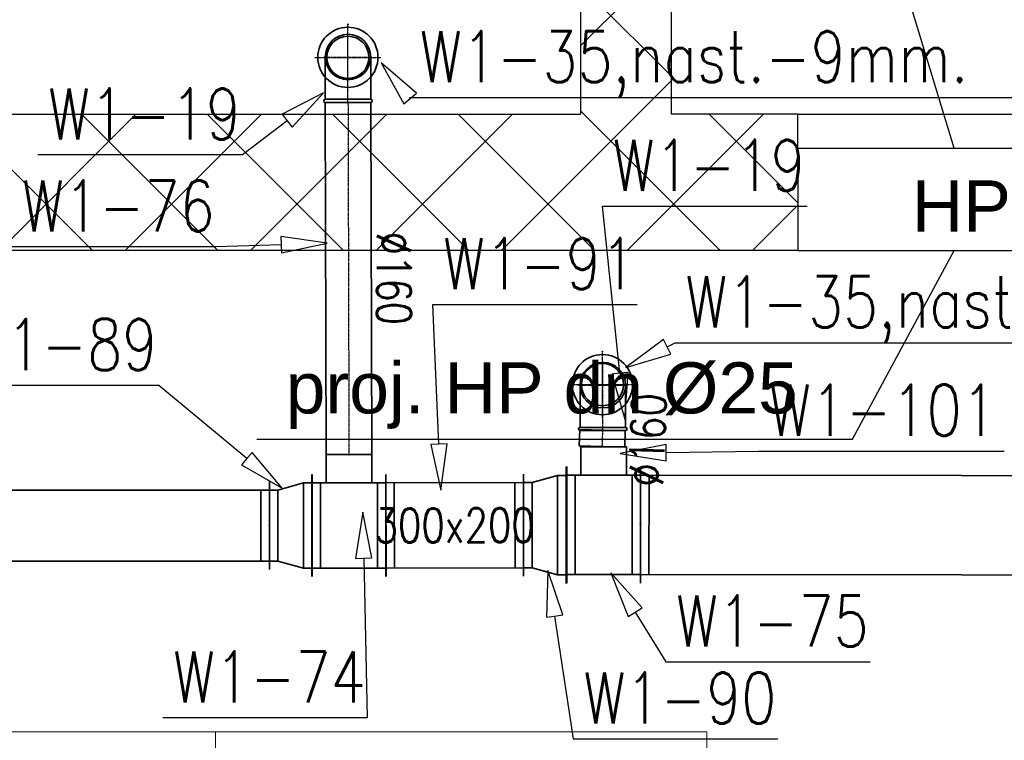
# Model space of a CAD drawing. Header units: millimetres. Extents: x 2263 to 12009, y 1338 to 5538.
# Tile 27 of 78: x 5465 to 5812, y 2359 to 2613. Entities that reach past the tile are written whole.
import ezdxf
from ezdxf.enums import TextEntityAlignment as Align

# ---------------------------------------------------------------- set-up
doc = ezdxf.new("R2010")
doc.units = ezdxf.units.MM
doc.linetypes.add('CENTER', pattern=[0.55, 0.37, -0.06, 0.06, -0.06])
for name, color, linetype, lineweight in [('A_opisy', 81, 'Continuous', 13), ('A_przekrojowe główne', 50, 'Continuous', 50), ('A_ściany istniejące', 82, 'Continuous', 50), ('A_ściany istniejące hatch', 82, 'Continuous', 9), ('Instalacja hydrantowa', 4, 'Continuous', 40), ('WEN_N1-_ATRYBUT', 6, 'Continuous', 25), ('WEN_W1-_ZLICZAC', 140, 'Continuous', 35)]:
    doc.layers.add(name, color=color, linetype=linetype, lineweight=lineweight)
for name, color, linetype in [('Konstrukcja - Ściany zew', 7, 'Continuous'), ('WEN_N1-_OSIE', 2, 'CENTER'), ('WEN_W1-_ATRYBUT', 6, 'Continuous'), ('WEN_W1-_OSIE', 2, 'CENTER')]:
    doc.layers.add(name, color=color, linetype=linetype)
doc.styles.get("Standard").update_dxf_attribs({"font": 'arial.ttf'})
doc.styles.add('STYL_WENTYLE', font='romans.shx', dxfattribs={"width": 0.8})

# ---------------------------------------------------------------- blocks, each defined once
blk = doc.blocks.new('*U114')
blk.add_line((63.81, 50), (63.81, 0))
for points in [[(178.24, 25), (-1.61, 25), (-1.61, 50), (178.24, 50)], [(63.81, 0), (-1.61, 0), (-1.61, 50), (63.81, 50)], [(-1.61, 0), (178.24, 0), (178.24, 25), (-1.61, 25)]]:
    blk.add_lwpolyline(points, close=True)
at = {"insert": (47.18, 14.33), "char_height": 10, "attachment_point": 1}
blk.add_mtext_dynamic_manual_height_columns('m²', width=64.8418, gutter_width=75, heights=[0], dxfattribs=at)
blk.add_attdef('NR', text='', height=14).set_placement((31.28, 36.87), align=Align.MIDDLE_CENTER)
for tag, p in [('NAZWA_POM.', (67.28, 36.87)), ('WYKOŃCZENIE', (68.18, 11.5))]:
    blk.add_attdef(tag, text='', height=14).set_placement(p, align=Align.MIDDLE_LEFT)
blk.add_attdef('POW', text='', height=14).set_placement((41.48, 11.5), align=Align.MIDDLE_RIGHT)
blk = doc.blocks.new('BPL-SI16090_13')
for p, q in [((-80, 11.2), (-80, 160)), ((80, 11.2), (80, 160))]:
    blk.add_line(p, q)
blk.add_lwpolyline([(80, 0), (-80, 0, -1), (-80, 11.2), (80, 11.2, -1)], format="xyb", close=True)
blk.add_circle((0, 160), 80)
blk.add_point((0, 0))
at = {"layer": 'WEN_N1-_OSIE'}
for p, q in [((0, 0), (0, 245)), ((-85, 160), (85, 160))]:
    blk.add_line(p, q, dxfattribs=at)
at = {"layer": 'WEN_N1-_ATRYBUT', "style": 'STYL_WENTYLE', "width": 0.8, "flags": 8}
blk.add_attdef('WENTYLE', text='', height=180, dxfattribs=at).set_placement((80, 0), align=Align.BOTTOM_LEFT)
blk = doc.blocks.new('QPR6V3225153315CNW1-_21')
for p, q in [((0, 150), (0, 180)), ((30, 150), (30, -150)), ((150, 125), (150, 155)), ((120, 125), (120, -125)), ((150, -125), (150, -155)), ((0, -150), (0, -180))]:
    blk.add_line(p, q)
blk.add_lwpolyline([(0, -150), (30, -150), (120, -125), (150, -125), (150, 125), (120, 125), (30, 150), (0, 150)], close=True)
for p in [(0, 0), (150, 0)]:
    blk.add_point(p)
at = {"layer": 'WEN_W1-_ATRYBUT', "style": 'STYL_WENTYLE', "width": 0.8, "flags": 8}
blk.add_attdef('WENTYLE', text='', height=180, dxfattribs=at).set_placement((75, 150), align=Align.BOTTOM_LEFT)
blk = doc.blocks.new('TR2V3226161311CNW1-_13')
for p, q in [((-260, 150), (-260, 180)), ((0, 150), (0, 180)), ((-230, 150), (-230, -150)), ((-30, 150), (-30, -150)), ((-260, -150), (-260, -180)), ((0, -150), (0, -180))]:
    blk.add_line(p, q)
for points in [[(0, -150), (0, 150), (-260, 150), (-260, -150)], [(-50, -250), (-50, -150), (-210, -150), (-210, -250)]]:
    blk.add_lwpolyline(points, close=True)
for p in [(-260, 0), (0, 0), (-130, -250)]:
    blk.add_point(p)
at = {"layer": 'WEN_W1-_ATRYBUT', "style": 'STYL_WENTYLE', "width": 0.8, "flags": 8}
blk.add_attdef('WENTYLE', text='', height=180, dxfattribs=at).set_placement((-130, 10), align=Align.BOTTOM_LEFT)
blk = doc.blocks.new('QD-250X150CNW1-_3239-9801388_24')
for p, q in [((0, -155), (0, 155)), ((3240, -155), (3240, 155)), ((30, -125), (30, 125)), ((3210, -125), (3210, 125))]:
    blk.add_line(p, q)
blk.add_lwpolyline([(0, 125), (3240, 125), (3240, -125), (0, -125)], close=True)
for p in [(0, 0), (3240, 0)]:
    blk.add_point(p)
at = {"layer": 'WEN_W1-_ATRYBUT', "style": 'STYL_WENTYLE', "width": 0.8, "flags": 8}
blk.add_attdef('WENTYLE', text='', height=180, dxfattribs=at).set_placement((1620, 0), align=Align.BOTTOM_LEFT)
at = {"layer": 'WEN_W1-_OSIE', "color": 3, "style": 'STYL_WENTYLE', "width": 0.8, "flags": 8}
blk.add_attdef('FI_KANALU', text='', height=120, dxfattribs=at).set_placement((1620, 0), align=Align.MIDDLE_CENTER)
blk = doc.blocks.new('TR2V35226161311CNW1-_13')
for p, q in [((-260, 175), (-260, 205)), ((-230, 175), (-230, -175)), ((-30, 175), (-30, -175)), ((0, 175), (0, 205)), ((-260, -175), (-260, -205)), ((0, -175), (0, -205))]:
    blk.add_line(p, q)
for points in [[(0, -175), (0, 175), (-260, 175), (-260, -175)], [(-50, -275), (-50, -175), (-210, -175), (-210, -275)]]:
    blk.add_lwpolyline(points, close=True)
for p in [(-260, 0), (0, 0), (-130, -275)]:
    blk.add_point(p)
at = {"layer": 'WEN_W1-_ATRYBUT', "style": 'STYL_WENTYLE', "width": 0.8, "flags": 8}
blk.add_attdef('WENTYLE', text='', height=180, dxfattribs=at).set_placement((-130, -15), align=Align.BOTTOM_LEFT)
blk = doc.blocks.new('QPR6V323523315CNW1-_21')
for p, q in [((0, 150), (0, 180)), ((120, 175), (120, -175)), ((150, 175), (150, 205)), ((30, 150), (30, -150)), ((0, -150), (0, -180)), ((150, -175), (150, -205))]:
    blk.add_line(p, q)
blk.add_lwpolyline([(0, -150), (30, -150), (120, -175), (150, -175), (150, 175), (120, 175), (30, 150), (0, 150)], close=True)
for p in [(0, 0), (150, 0)]:
    blk.add_point(p)
at = {"layer": 'WEN_W1-_ATRYBUT', "style": 'STYL_WENTYLE', "width": 0.8, "flags": 8}
blk.add_attdef('WENTYLE', text='', height=180, dxfattribs=at).set_placement((75, 150), align=Align.BOTTOM_LEFT)
blk = doc.blocks.new('QD-300X200CNW1-_484-46882334_24')
for p, q in [((0, -180), (0, 180)), ((484.5, -180), (484.5, 180)), ((30, -150), (30, 150)), ((454.5, -150), (454.5, 150))]:
    blk.add_line(p, q)
blk.add_lwpolyline([(0, 150), (484.5, 150), (484.5, -150), (0, -150)], close=True)
for p in [(0, 0), (484.5, 0)]:
    blk.add_point(p)
at = {"layer": 'WEN_W1-_ATRYBUT', "style": 'STYL_WENTYLE', "width": 0.8, "flags": 8}
blk.add_attdef('WENTYLE', text='', height=180, dxfattribs=at).set_placement((242.2, 0), align=Align.BOTTOM_LEFT)
at = {"layer": 'WEN_W1-_OSIE', "color": 3, "style": 'STYL_WENTYLE', "width": 0.8, "flags": 8}
blk.add_attdef('FI_KANALU', text='', height=120, dxfattribs=at).set_placement((242.2, 0), align=Align.MIDDLE_CENTER)
blk = doc.blocks.new('QD-200X350CNW1-_3389-6415985_14')
for p, q in [((0, -205), (0, 205)), ((30, -175), (30, 175)), ((3359.6, -175), (3359.6, 175)), ((3389.6, -205), (3389.6, 205))]:
    blk.add_line(p, q)
blk.add_lwpolyline([(0, 175), (3389.6, 175), (3389.6, -175), (0, -175)], close=True)
for p in [(0, 0), (3389.6, 0)]:
    blk.add_point(p)
at = {"layer": 'WEN_W1-_ATRYBUT', "style": 'STYL_WENTYLE', "width": 0.8, "flags": 8}
blk.add_attdef('WENTYLE', text='', height=180, dxfattribs=at).set_placement((1694.8, 0), align=Align.BOTTOM_LEFT)
at = {"layer": 'WEN_W1-_OSIE', "color": 3, "style": 'STYL_WENTYLE', "width": 0.8, "flags": 8}
blk.add_attdef('FI_KANALU', text='', height=120, dxfattribs=at).set_placement((1694.8, 0), align=Align.MIDDLE_CENTER)
blk = doc.blocks.new('KURM-160_12')
for radius in [106, 74.2]:
    blk.add_circle((0, 0), radius)
for p in [(0, 116.6), (0, 0)]:
    blk.add_point(p)
at = {"layer": 'WEN_W1-_OSIE'}
for p, q in [((0, -116.6), (0, 116.6)), ((-116.6, 0), (116.6, 0))]:
    blk.add_line(p, q, dxfattribs=at)
at = {"layer": 'WEN_W1-_ATRYBUT', "style": 'STYL_WENTYLE', "width": 0.8, "flags": 8}
blk.add_attdef('WENTYLE', text='', height=180, dxfattribs=at).set_placement((0, 0), align=Align.BOTTOM_LEFT)
blk = doc.blocks.new('SR-C160_57-4961274168_14')
blk.add_lwpolyline([(0, -80), (0, 80), (57.5, 80), (57.5, -80)], close=True)
for p in [(0, 0), (57.5, 0)]:
    blk.add_point(p)
at = {"layer": 'WEN_W1-_OSIE'}
blk.add_line((0, 0), (57.5, 0), dxfattribs=at)
at = {"layer": 'WEN_W1-_ATRYBUT', "style": 'STYL_WENTYLE', "width": 0.8, "flags": 8}
blk.add_attdef('WENTYLE', text='', height=180, dxfattribs=at).set_placement((28.7, 0), align=Align.BOTTOM_LEFT)
at = {"layer": 'WEN_W1-_OSIE', "color": 3, "style": 'STYL_WENTYLE', "width": 0.8, "flags": 8}
blk.add_attdef('FI_KANALU', text='', height=120, dxfattribs=at).set_placement((28.7, 160), align=Align.MIDDLE_CENTER)
blk = doc.blocks.new('SR-C160_1239-1944846902_14')
blk.add_lwpolyline([(0, -80), (0, 80), (1239.2, 80), (1239.2, -80)], close=True)
for p in [(0, 0), (1239.2, 0)]:
    blk.add_point(p)
at = {"layer": 'WEN_W1-_OSIE'}
blk.add_line((0, 0), (1239.2, 0), dxfattribs=at)
at = {"layer": 'WEN_W1-_ATRYBUT', "style": 'STYL_WENTYLE', "width": 0.8, "flags": 8}
blk.add_attdef('WENTYLE', text='', height=180, dxfattribs=at).set_placement((619.6, 0), align=Align.BOTTOM_LEFT)
at = {"layer": 'WEN_W1-_OSIE', "color": 3, "style": 'STYL_WENTYLE', "width": 0.8, "flags": 8}
blk.add_attdef('FI_KANALU', text='', height=120, dxfattribs=at).set_placement((619.6, 160), align=Align.MIDDLE_CENTER)

msp = doc.modelspace()

# ---------------------------------------------------------------- hatches: boundary and pattern name
at = {"layer": 'A_ściany istniejące hatch', "linetype": 'ByBlock', "lineweight": 25}
h = msp.add_hatch(dxfattribs=at)
h.set_pattern_fill('NET', color=0, scale=250, angle=45)
h.set_pattern_definition([(45, (37537.47, -788.94), (-22.097087, 22.097087), []), (135, (37537.47, -788.94), (-22.097087, -22.097087), [])])
h.paths.add_polyline_path([(5550.83871, 4367.38309), (5592.83871, 4367.38308), (5592.83871, 4105.38308), (5802.83871, 4105.38308), (5802.83871, 4063.38308), (5550.83871, 4063.38308)], flags=16)
h.paths.add_polyline_path([(6144.84036, 4091.38308), (6144.84036, 4031.38308), (6024.83871, 4031.38308), (6024.83871, 3871.38308), (5964.83871, 3871.38308), (5964.83871, 4063.38308), (5922.83871, 4063.38308), (5922.83871, 4105.38308), (5926.83871, 4105.38308), (5926.83871, 4764.38308), (5592.83871, 4764.38308), (5592.83871, 4718.38308), (5550.83871, 4718.38308), (5550.83871, 4808.38308), (6008.83871, 4808.38308), (6008.8387, 4764.38308), (5970.83871, 4764.38308), (5970.83871, 4091.38308)], flags=17)
h.paths.add_polyline_path([(6748.83871, 4091.38308), (6890.83871, 4091.38308), (6890.83871, 4153.38308), (6934.83871, 4153.38308), (6934.83871, 3868.38309), (6874.83871, 3868.38309), (6874.83871, 4031.38308), (6748.83871, 4031.38308)], flags=17)
h.paths.add_polyline_path([(6791.83871, 3211.38308), (6874.83871, 3211.38308), (6874.83871, 3326.38309), (6934.83871, 3326.38309), (6934.83871, 3153.38308), (6874.83871, 3153.38308), (6874.83871, 3186.38308), (6791.83871, 3186.38308)], flags=17)
h.paths.add_polyline_path([(6434.83871, 3781.38308), (6464.83871, 3781.38308), (6464.83871, 3751.38308), (6434.83871, 3751.38308)], flags=17)
h.paths.add_polyline_path([(6434.83871, 3487.38308), (6464.83871, 3487.38308), (6464.83871, 3517.38308), (6434.83871, 3517.38308)], flags=17)
h.paths.add_polyline_path([(5946.83871, 1941.38308), (6006.83871, 1941.38308), (6006.83871, 1781.38308), (6244.83871, 1781.38308), (6244.83871, 1961.38308), (6304.83871, 1961.38308), (6304.83871, 1781.38308), (6874.83871, 1781.38308), (6874.83871, 1931.38308), (6934.83871, 1931.38308), (6934.83871, 1721.38308), (5946.83871, 1721.38308)])
h.paths.add_polyline_path([(3464.83871, 5091.38308), (3677.83871, 5091.38309), (3677.8387, 5185.4173), (3702.8387, 5185.4173), (3702.8387, 5066.38308), (3464.83871, 5066.38308)], flags=17)
h.paths.add_polyline_path([(4097.83871, 5065.72859), (4132.83871, 5065.72859), (4132.83871, 5185.4173), (4097.83871, 5185.4173)], flags=17)
h.paths.add_polyline_path([(4387.83871, 3241.38308), (4457.83869, 3241.38308), (4457.83869, 3181.38308), (4387.83871, 3181.38308)], flags=17)
h.paths.add_polyline_path([(4797.83871, 3241.38308), (4867.83871, 3241.38308), (4867.83871, 3181.38308), (4797.83871, 3181.38308)], flags=17)
h.paths.add_polyline_path([(5238.83871, 3241.38308), (5306.83869, 3241.38308), (5306.83869, 3181.38308), (5238.83871, 3181.38308)], flags=17)
h.paths.add_polyline_path([(5441.83871, 3241.38308), (5522.83869, 3241.38308), (5522.83869, 3181.38308), (5441.83871, 3181.38308)], flags=17)
h.paths.add_polyline_path([(6024.83871, 3741.38308), (5964.83871, 3741.38308), (5964.83871, 3665.38308), (6024.83871, 3665.38308)], flags=17)
h.paths.add_polyline_path([(5592.83871, 4588.38308), (5550.83871, 4588.38308), (5550.83871, 4497.38309), (5592.83871, 4497.38309)], flags=16)
h.paths.add_polyline_path([(6138.83871, 4808.38308), (6272.83871, 4808.38308), (6272.83871, 4764.38308), (6138.83871, 4764.38308)], flags=17)
h.paths.add_polyline_path([(6890.83871, 4488.38309), (6934.83871, 4488.38309), (6934.83871, 4563.38308), (6890.83871, 4563.38308)], flags=17)
h.paths.add_polyline_path([(6890.83871, 4283.38308), (6934.83871, 4283.38308), (6934.83871, 4358.38308), (6890.83871, 4358.38308)], flags=17)
h.paths.add_polyline_path([(6874.83871, 3662.38309), (6934.83871, 3662.38309), (6934.83871, 3738.38309), (6874.83871, 3738.38309)], flags=17)
h.paths.add_polyline_path([(6874.83871, 3456.38309), (6934.83871, 3456.38309), (6934.83871, 3532.38309), (6874.83871, 3532.38309)], flags=17)
h.paths.add_polyline_path([(6874.83871, 2948.38309), (6934.83871, 2948.38309), (6934.83871, 3023.38308), (6874.83871, 3023.38308)], flags=17)
h.paths.add_polyline_path([(6874.83871, 2743.38309), (6934.83871, 2743.38309), (6934.83871, 2818.38308), (6874.83871, 2818.38308)], flags=17)
h.paths.add_polyline_path([(6874.83871, 2271.38309), (6934.83871, 2271.38309), (6934.83871, 2341.38308), (6874.83871, 2341.38308)], flags=17)
h.paths.add_polyline_path([(6934.83871, 2066.38308), (6874.83871, 2066.38308), (6874.83871, 2136.38308), (6934.83871, 2136.38308)], flags=17)
h.paths.add_polyline_path([(5649.83871, 2181.38308), (5719.83871, 2181.38308), (5719.83871, 2121.38308), (5649.83871, 2121.38308)], flags=17)
h.paths.add_polyline_path([(5444.83871, 2121.38308), (5514.83871, 2121.38308), (5514.83871, 2181.38308), (5444.83871, 2181.38308)], flags=17)
h.paths.add_polyline_path([(5239.83871, 2181.38308), (5309.83871, 2181.38308), (5309.83871, 2121.38308), (5239.83871, 2121.38308)], flags=17)
h.paths.add_polyline_path([(4982.83871, 2121.38308), (5104.83869, 2121.38308), (5104.83869, 2181.38308), (4982.83871, 2181.38308)], flags=17)
h.paths.add_polyline_path([(4777.83871, 2181.38308), (4847.83871, 2181.38308), (4847.83871, 2121.38308), (4777.83871, 2121.38308)], flags=17)
h.paths.add_polyline_path([(4572.83871, 2121.38308), (4642.83871, 2121.38308), (4642.83871, 2181.38308), (4572.83871, 2181.38308)], flags=17)
h.paths.add_polyline_path([(4367.83871, 2181.38308), (4437.83871, 2181.38308), (4437.83871, 2121.38308), (4367.83871, 2121.38308)], flags=17)
h.paths.add_polyline_path([(6256.83871, 2181.38308), (6170.33871, 2181.38308), (6170.35412, 2121.38308), (6244.83871, 2121.38308), (6244.83871, 2071.38308), (6304.83871, 2071.38308), (6304.83871, 2314.88308), (6256.83871, 2314.88308)], flags=17)
h.paths.add_polyline_path([(6060.33871, 2181.38308), (6060.35412, 2121.38308), (6006.83871, 2121.38308), (6006.83871, 2081.38308), (5946.83871, 2081.38308), (5946.83871, 2121.38308), (5854.83871, 2121.38308), (5854.83871, 2181.38308)], flags=17)
h.paths.add_polyline_path([(4072.83871, 2075.38308), (4132.83871, 2075.38308), (4132.83871, 2121.38308), (4232.83871, 2121.38308), (4232.83869, 2181.38308), (4072.83871, 2181.38308)], flags=17)
h.paths.add_polyline_path([(5862.83871, 3241.38308), (5964.83871, 3241.38308), (5964.83871, 3535.38308), (6024.83871, 3535.38308), (6024.83871, 3211.38308), (6041.83871, 3211.38308), (6041.83871, 3186.38308), (6024.83871, 3186.38308), (6024.83871, 2831.38308), (6051.83871, 2831.38308), (6051.83871, 2751.38308), (6024.83871, 2751.38308), (6024.83871, 2531.38308), (5849.33871, 2531.38308), (5849.33871, 2579.38308), (5984.83871, 2579.38308), (5984.83871, 3181.38308), (5862.83871, 3181.38308)], flags=17)
h.paths.add_polyline_path([(5657.83871, 3241.38308), (5727.83871, 3241.38308), (5727.83871, 3181.38308), (5694.83871, 3181.38308), (5694.83871, 3015.38308), (5662.83871, 3015.38309), (5662.83871, 3181.38308), (5657.83871, 3181.38308)], flags=17)
h.paths.add_polyline_path([(5415.83871, 2579.38308), (5662.83871, 2579.38308), (5662.83871, 2729.38309), (5694.83871, 2729.38309), (5694.83871, 2579.38308), (5739.33871, 2579.38308), (5739.33871, 2531.38308), (5415.83871, 2531.38308)], flags=17)
h.paths.add_polyline_path([(4426.83871, 2579.38308), (4426.83871, 2531.38308), (4666.83871, 2531.38308), (4666.83871, 2579.38308), (4662.83871, 2579.38308), (4662.83871, 2671.38308), (4634.83871, 2671.38308), (4634.83871, 2579.38308)], flags=17)
h.paths.add_polyline_path([(4072.83871, 3272.38308), (4132.83871, 3272.38308), (4132.83871, 3241.38308), (4252.83871, 3241.38308), (4252.83869, 3181.38308), (4112.83871, 3181.38308), (4112.83871, 2579.38308), (4316.83871, 2579.38308), (4316.83871, 2531.38308), (4072.83871, 2531.38308)], flags=17)
h.paths.add_polyline_path([(4132.83871, 3568.79816), (4072.83871, 3568.79816), (4072.83871, 3412.3831), (4132.83871, 3412.3831)], flags=17)
h.paths.add_polyline_path([(4132.83871, 3783.35665), (4072.83871, 3783.35665), (4072.83871, 3703.79816), (4132.83871, 3703.79816)], flags=17)
h.paths.add_polyline_path([(4132.83871, 3998.38308), (4072.83871, 3998.38308), (4072.83871, 3918.35666), (4132.83871, 3918.35666)], flags=17)
h.paths.add_polyline_path([(4132.83871, 4318.38308), (4072.83871, 4318.38308), (4072.83871, 4133.38308), (4132.83871, 4133.38308)], flags=17)
h.paths.add_polyline_path([(4132.83871, 4523.38308), (4072.83871, 4523.38308), (4072.83871, 4453.3831), (4132.83871, 4453.3831)], flags=17)
h.paths.add_polyline_path([(4132.83871, 4738.38308), (4072.83871, 4738.38308), (4072.83871, 4658.38308), (4132.83871, 4658.38308)], flags=17)
h.paths.add_polyline_path([(3082.83871, 4463.49943), (3022.83871, 4463.49943), (3022.83871, 4533.47941), (3082.83871, 4533.47941), (3082.83871, 4535.38308), (3542.83871, 4535.38308), (3542.83871, 4525.38308), (3511.73871, 4525.38308), (3511.73871, 4449.38308), (3496.73871, 4449.38308), (3496.73871, 4525.38308), (3240.83871, 4525.38308), (3240.83871, 4510.37993), (3233.83871, 4510.37993), (3233.83871, 4525.38308), (3082.83871, 4525.38308)])
h.paths.add_polyline_path([(3082.83871, 4408.38308), (3082.83871, 4415.38308), (3233.83871, 4415.38308), (3233.83871, 4420.37993), (3240.83871, 4420.37993), (3240.83871, 4397.90202), (3233.83871, 4397.90202), (3233.83871, 4408.38308)], flags=17)
h.paths.add_polyline_path([(3022.83871, 4328.49943), (3082.83871, 4328.49943), (3082.83871, 4298.38308), (3233.83871, 4298.38308), (3233.83871, 4307.90202), (3240.83871, 4307.90202), (3240.83871, 4298.38308), (3496.73871, 4298.38308), (3496.73871, 4354.38308), (3511.73871, 4354.38308), (3511.73871, 4298.38308), (3539.83871, 4298.38308), (3539.83871, 4283.38308), (3082.83871, 4283.38308), (3082.83871, 4258.01945), (3022.83871, 4258.01945)])
h.paths.add_polyline_path([(3022.83871, 4128.01945), (3082.83871, 4128.01945), (3082.83871, 4083.38308), (3674.83871, 4083.38308), (3674.83871, 4100.64844), (3722.83871, 4100.64844), (3722.83871, 3771.38225), (3674.83871, 3771.38225), (3674.83871, 4043.38308), (3082.83871, 4043.38308), (3082.83871, 3965.51194), (3022.83871, 3965.51194)])
h.paths.add_polyline_path([(3022.83871, 3625.53195), (3082.83871, 3625.53195), (3082.83871, 3603.38308), (3674.83871, 3603.38308), (3674.83871, 3661.38225), (3722.83871, 3661.38225), (3722.83871, 3264.38225), (3674.83871, 3264.38225), (3674.83871, 3578.38308), (3082.83871, 3578.38308), (3082.83871, 3555.31567), (3022.83871, 3555.31567)])
h.paths.add_polyline_path([(3022.83871, 3211.185), (3082.83871, 3211.185), (3082.83871, 3141.38308), (3674.83871, 3141.38308), (3674.83871, 3154.38225), (3722.83871, 3154.38225), (3722.83871, 3095.74402), (3674.83871, 3095.74402), (3674.83871, 3098.38308), (3082.83871, 3098.38308), (3082.83871, 3046.185), (3022.83871, 3046.185)])
h.paths.add_polyline_path([(3022.83871, 2911.185), (3082.83871, 2911.185), (3082.83871, 2856.60282), (3141.83871, 2856.60282), (3141.83871, 2998.3005), (3151.20249, 2998.3005), (3151.20249, 2992.3005), (3147.83871, 2992.3005), (3147.83871, 2856.60282), (3244.83871, 2856.60282), (3244.83871, 2992.3005), (3240.20249, 2992.3005), (3240.20249, 2998.3005), (3255.38391, 2998.3005), (3255.38391, 2992.3005), (3250.83871, 2992.3005), (3250.83871, 2856.60282), (3347.83871, 2856.60282), (3347.83871, 2992.3005), (3344.38391, 2992.3005), (3344.38391, 2998.3005), (3353.83871, 2998.3005), (3353.83871, 2963.3005), (3358.01039, 2963.3005), (3358.01039, 2957.3005), (3353.83871, 2957.3005), (3353.83871, 2856.60282), (3521.83871, 2856.60282), (3521.83871, 2957.3005), (3447.0104, 2957.3005), (3447.01039, 2963.3005), (3527.83871, 2963.3005), (3527.83871, 2856.60282), (3674.83871, 2856.60282), (3674.83871, 2985.74402), (3722.83871, 2985.74402), (3722.83871, 2838.88915), (3674.83871, 2838.88915), (3674.83871, 2841.60282), (3527.83871, 2841.60282), (3527.83871, 2799.30282), (3521.83871, 2799.30282), (3521.83871, 2841.60282), (3082.83871, 2841.60282), (3022.83871, 2841.60282)])
h.paths.add_polyline_path([(3022.83871, 3760.53195), (3082.83871, 3760.53195), (3082.83871, 3830.51194), (3022.83871, 3830.51194)])
h.paths.add_polyline_path([(3022.83871, 3346.185), (3082.83871, 3346.185), (3082.83871, 3420.31567), (3022.83871, 3420.31567)], flags=17)
h.paths.add_polyline_path([(3022.83871, 2636.62284), (3082.83871, 2636.62284), (3082.83871, 2706.60282), (3022.83871, 2706.60282)], flags=17)
h.paths.add_polyline_path([(3022.83871, 2431.64285), (3022.83871, 2501.62284), (3082.83871, 2501.62284), (3082.83871, 2491.62284), (3129.83871, 2491.62284), (3129.83871, 2662.60284), (3141.04943, 2662.60284), (3141.04943, 2656.60284), (3135.83871, 2656.60284), (3135.83871, 2491.62284), (3234.83871, 2491.62284), (3234.83871, 2656.60284), (3230.04943, 2656.60284), (3230.04943, 2662.60284), (3245.35057, 2662.60284), (3245.35057, 2656.60284), (3240.83871, 2656.60284), (3240.83871, 2491.62284), (3337.83871, 2491.62284), (3337.83871, 2656.60284), (3334.35057, 2656.60284), (3334.35056, 2662.60284), (3348.38391, 2662.60284), (3348.38391, 2656.60284), (3343.83871, 2656.60284), (3343.83871, 2491.62284), (3440.83871, 2491.62284), (3440.83871, 2656.60284), (3437.38391, 2656.60284), (3437.38391, 2662.60284), (3440.83871, 2662.60284), (3440.83871, 2706.60282), (3521.83871, 2706.60282), (3521.83871, 2710.30282), (3527.83871, 2710.30282), (3527.83871, 2696.27529), (3521.83871, 2696.27529), (3521.83871, 2700.60282), (3446.83871, 2700.60282), (3446.83871, 2491.62284), (3521.83871, 2491.62284), (3521.83871, 2607.27528), (3527.83871, 2607.27529), (3527.83871, 2491.62284), (3674.83871, 2491.62284), (3674.83871, 2728.88915), (3722.83871, 2728.88915), (3722.83871, 2295.08308), (3674.83871, 2295.08308), (3674.83871, 2476.62284), (3527.83871, 2476.62284), (3527.83871, 2379.11333), (3521.83871, 2379.11333), (3521.83871, 2476.62284), (3446.83871, 2476.62284), (3446.83871, 2283.78308), (3521.83871, 2283.78308), (3521.83871, 2290.11333), (3527.83871, 2290.11333), (3527.83871, 2274.08309), (3521.83871, 2274.08308), (3521.83871, 2277.78308), (3440.83871, 2277.78308), (3440.83871, 2351.38308), (3437.38391, 2351.38308), (3437.38391, 2357.38308), (3440.83871, 2357.38308), (3440.83871, 2476.62284), (3343.83871, 2476.62284), (3343.83871, 2357.38308), (3348.38391, 2357.38308), (3348.38391, 2351.38308), (3334.35057, 2351.38308), (3334.35057, 2357.38308), (3337.83871, 2357.38308), (3337.83871, 2476.62284), (3240.83871, 2476.62284), (3240.83871, 2357.38308), (3245.35057, 2357.38308), (3245.35057, 2351.38308), (3230.04943, 2351.38308), (3230.04943, 2357.38308), (3234.83871, 2357.38308), (3234.83871, 2476.62284), (3135.83871, 2476.62284), (3135.83871, 2357.38308), (3141.04943, 2357.38308), (3141.04943, 2351.38308), (3129.83871, 2351.38308), (3129.83871, 2476.62284), (3082.83871, 2476.62284), (3082.83871, 2431.64285)])
h.paths.add_polyline_path([(3142.83871, 2040.38308), (3082.83871, 2040.38308), (3082.83871, 2121.38308), (3022.83871, 2121.38308), (3022.83871, 2296.64285), (3082.83871, 2296.64285), (3082.83871, 2181.38308), (3521.83871, 2181.38308), (3521.83871, 2185.08308), (3527.83871, 2185.08309), (3527.83871, 2181.38308), (3674.83871, 2181.38308), (3674.83871, 2185.08308), (3722.83871, 2185.08308), (3722.83871, 2130.38309), (3697.83871, 2130.38308), (3697.83871, 2141.38308), (3527.83871, 2141.38308), (3527.83871, 2136.64285), (3521.83871, 2136.64285), (3521.83871, 2141.38308), (3337.83871, 2141.38308), (3337.83871, 2101.12992), (3312.83871, 2101.12992), (3312.83871, 2141.38308), (3142.83871, 2141.38308)])
h.paths.add_polyline_path([(3142.83871, 1791.38308), (3142.83871, 1830.38308), (3082.83871, 1830.38308), (3082.83871, 1731.38308), (4132.83871, 1731.38308), (4132.83871, 1935.38308), (4072.83871, 1935.38308), (4072.83871, 1791.38308)])
edge = h.paths.add_edge_path()
edge.add_line((6402.83871, 4808.38308), (6402.8387, 4764.38308))
edge.add_line((6402.8387, 4764.38308), (6440.83871, 4764.38308))
edge.add_line((6440.83871, 4764.38308), (6440.83871, 4614.38308))
edge.add_line((6440.83871, 4614.38308), (6467.83871, 4614.38308))
edge.add_line((6467.83871, 4614.38308), (6467.83871, 4764.38308))
edge.add_line((6467.83871, 4764.38308), (6890.83871, 4764.38308))
edge.add_line((6890.83871, 4764.38308), (6890.83871, 4693.38308))
edge.add_line((6890.83871, 4693.38308), (6934.83871, 4693.38308))
edge.add_line((6934.83871, 4693.38308), (6934.83871, 4808.38308))
edge.add_line((6934.83871, 4808.38308), (6402.83871, 4808.38313))
edge.add_line((3067.83871, 5185.4173), (3102.83871, 5185.4173))
edge.add_line((3102.83871, 5185.4173), (3102.83871, 5091.38309))
edge.add_line((3102.83871, 5091.38309), (3284.83871, 5091.38309))
edge.add_line((3284.83871, 5091.38309), (3284.83871, 5066.38308))
edge.add_line((3284.83871, 5066.38308), (3067.83871, 5066.38308))
edge.add_line((3067.83871, 5066.38308), (3067.83871, 5185.4173))
edge.add_line((4662.83871, 2781.38308), (4634.83871, 2781.38308))
edge.add_line((4634.83871, 2781.38308), (4634.83871, 3066.38308))
edge.add_line((4634.83871, 3066.38308), (4662.83871, 3066.38308))
edge.add_line((4662.83871, 3066.38308), (4662.83871, 2986.40213))
edge.add_line((4662.83871, 2986.40213), (4662.83871, 2894.77453))
edge.add_line((4662.83871, 2894.77453), (4662.83871, 2791.38308))
edge.add_line((4662.83871, 2791.38308), (4662.83869, 2781.38308))
edge.add_line((3972.83871, 5063.38308), (4132.83871, 5063.38308))
edge.add_line((4132.83871, 5063.38308), (4132.83871, 4873.38308))
edge.add_line((4132.83871, 4873.38308), (4072.83871, 4873.38308))
edge.add_line((4072.83871, 4873.38308), (4072.83871, 5003.38308))
edge.add_line((4072.83871, 5003.38308), (3972.83871, 5003.38308))
edge.add_line((3972.83871, 5003.38308), (3972.8387, 5063.38308))
edge.add_line((3464.83871, 5063.38308), (3822.83871, 5063.38308))
edge.add_line((3822.83871, 5063.38308), (3822.83871, 5003.38308))
edge.add_line((3822.83871, 5003.38308), (3722.83871, 5003.38308))
edge.add_line((3722.83871, 5003.38308), (3722.83871, 4210.64844))
edge.add_line((3722.83871, 4210.64844), (3674.83871, 4210.64844))
edge.add_line((3674.83871, 4210.64844), (3674.83871, 4283.38308))
edge.add_line((3674.83871, 4283.38308), (3634.83871, 4283.38308))
edge.add_line((3634.83871, 4283.38308), (3634.83871, 4298.38308))
edge.add_line((3634.83871, 4298.38308), (3674.83871, 4298.38308))
edge.add_line((3674.83871, 4298.38308), (3674.83871, 5003.38308))
edge.add_line((3674.83871, 5003.38308), (3464.83871, 5003.38308))
edge.add_line((3464.83871, 5003.38308), (3464.83871, 5063.38308))
edge.add_line((3312.83871, 2001.12992), (3337.83871, 2001.12992))
edge.add_line((3337.83871, 2001.12992), (3337.83871, 1966.38308))
edge.add_line((3337.83871, 1966.38308), (3697.83871, 1966.38308))
edge.add_line((3697.83871, 1966.38308), (3697.83871, 2032.41525))
edge.add_line((3697.83871, 2032.41525), (3722.83871, 2032.41525))
edge.add_line((3722.83871, 2032.41525), (3722.83871, 1961.38308))
edge.add_line((3722.83871, 1961.38308), (3392.83871, 1961.38308))
edge.add_line((3392.83871, 1961.38308), (3392.83871, 1941.38308))
edge.add_line((3392.83871, 1941.38308), (3312.83871, 1941.38308))
edge.add_line((3312.83871, 1941.38308), (3312.83871, 2001.12992))
h.paths.add_polyline_path([(5092.83871, 3066.38308), (5052.83871, 3066.38308), (5052.83871, 2579.38308), (4776.83871, 2579.38308), (4776.83871, 2531.38308), (5305.83871, 2531.38308), (5305.83871, 2579.38308), (5092.83871, 2579.38308)], flags=17)
h.paths.add_polyline_path([(5052.83871, 3166.38308), (5092.83871, 3166.38308), (5092.83871, 3181.38308), (5103.83871, 3181.38308), (5103.83871, 3241.38308), (5002.83871, 3241.38308), (5002.83871, 3181.38308), (5052.83871, 3181.38308)], flags=17)
h.paths.add_polyline_path([(6573.83871, 4031.38308), (6319.84036, 4031.38308), (6319.84036, 4091.38308), (6440.83871, 4091.38308), (6440.83871, 4164.38309), (6467.83871, 4164.38309), (6467.83871, 4091.38308), (6573.83871, 4091.38308)], flags=17)
h.paths.add_polyline_path([(6362.33489, 2788.38308), (6372.33489, 2788.38308), (6372.33489, 2803.38308), (6362.33489, 2803.38308)], flags=17)
h.paths.add_polyline_path([(6452.33489, 2960.38308), (6467.33489, 2960.38308), (6467.33489, 3186.38308), (6507.83871, 3186.38308), (6507.83871, 3211.38308), (6151.83871, 3211.38308), (6151.83871, 3186.38308), (6212.83871, 3186.38308), (6212.83871, 2960.38308), (6230.83871, 2960.38308), (6230.83871, 2970.38308), (6222.83871, 2970.38308), (6222.83871, 3186.38308), (6362.33489, 3186.38308), (6362.33489, 2970.38308), (6315.8387, 2970.38308), (6315.8387, 2960.38308), (6377.33489, 2960.38308), (6377.33489, 2970.38308), (6372.33489, 2970.38308), (6372.33489, 3186.38308), (6457.33489, 3186.38308), (6457.33489, 2970.38308), (6452.33489, 2970.38308)], flags=17)
h.paths.add_polyline_path([(6222.83871, 2803.38308), (6212.83871, 2803.38308), (6212.83871, 2579.38308), (6154.83871, 2579.38308), (6154.83871, 2531.38308), (6256.83871, 2531.38308), (6256.83871, 2424.88308), (6304.83871, 2424.88308), (6304.83871, 2531.38308), (6874.83871, 2531.38308), (6874.83871, 2476.38309), (6934.83871, 2476.38308), (6934.83871, 2613.38308), (6874.83871, 2613.38308), (6874.83871, 2579.38308), (6372.33489, 2579.38308), (6372.33489, 2688.38308), (6362.33489, 2688.38308), (6362.33489, 2579.38308), (6222.83871, 2579.38308)], flags=17)
h.paths.add_polyline_path([(3022.83871, 4873.4594), (3082.83871, 4873.4594), (3082.83871, 5003.38308), (3284.8387, 5003.38308), (3284.8387, 5063.38308), (3022.83871, 5063.38308)])
h.paths.add_polyline_path([(3082.83871, 4738.4594), (3022.83871, 4738.4594), (3022.83871, 4668.47941), (3082.83871, 4668.47941)])

# ---------------------------------------------------------------- linework, layer by layer
at = {"layer": 'A_opisy', "color": 0, "linetype": 'ByBlock', "lineweight": 25}
for points in [[(5794.33871, 2567.38308), (5721.7649, 2806.54194), (5302.48583, 2806.54194)], [(5548.90244, 2464.97626), (5758.54197, 2464.97626), (5794.33871, 2531.38308)]]:
    msp.add_lwpolyline(points, dxfattribs=at)
at = {"layer": 'A_przekrojowe główne', "color": 0, "linetype": 'ByBlock', "lineweight": 25}
msp.add_line((5739.33871, 2579.38308), (5849.33871, 2579.38308), dxfattribs=at)
at = {"layer": 'A_ściany istniejące', "color": 0, "linetype": 'ByBlock', "lineweight": 25}
msp.add_line((5739.33871, 2567.38308), (5739.33871, 2579.38308), dxfattribs=at)
at = {"layer": 'Instalacja hydrantowa', "color": 0, "linetype": 'ByBlock', "lineweight": 25}
for p, q in [((5739.33871, 2567.38308), (5849.33871, 2567.38308)), ((5739.33871, 2567.38308), (5739.33871, 2531.38308)), ((5739.33871, 2531.38308), (5849.33871, 2531.38308))]:
    msp.add_line(p, q, dxfattribs=at)
at = {"layer": 'Konstrukcja - Ściany zew', "color": 0, "linetype": 'ByBlock', "lineweight": 25}
for p, q in [((5662.83871, 2729.38309), (5662.83871, 2579.38308)), ((5694.83871, 2579.38308), (5694.83871, 2729.38309)), ((5415.83871, 2579.38308), (5662.83871, 2579.38308)), ((5739.33871, 2579.38308), (5694.83871, 2579.38308)), ((5739.33871, 2531.38308), (5415.83871, 2531.38308))]:
    msp.add_line(p, q, dxfattribs=at)
at = {"layer": 'WEN_N1-_ATRYBUT'}
for points in [[(5559.5013, 2577.05134), (5561.24944, 2574.76259), (5572.37553, 2586.88466), (5557.75315, 2579.34009), (5559.5013, 2577.05134), (5543.76597, 2565.03272), (5471.76597, 2565.03272)], [(5676.70506, 2488.15829), (5673.84063, 2487.85929), (5678.38694, 2472.04583), (5679.5695, 2488.45729), (5676.70506, 2488.15829), (5670.56554, 2546.97519), (5742.56554, 2546.97519)]]:
    msp.add_lwpolyline(points, dxfattribs=at)
at = {"layer": 'WEN_W1-_ATRYBUT'}
for points in [[(5602.88301, 2584.87182), (5605.10896, 2586.69925), (5592.60368, 2597.39282), (5600.65705, 2583.04438), (5602.88301, 2584.87182), (5602.62854, 2585.18177), (5833.02854, 2585.18177)], [(5557.39838, 2533.39936), (5557.49442, 2530.52096), (5573.58937, 2533.93957), (5557.30234, 2536.27775), (5557.39838, 2533.39936), (5534.5595, 2532.63733), (5462.5595, 2532.63733)], [(5612.95289, 2463.17253), (5610.07561, 2463.04731), (5613.65725, 2446.98785), (5615.83017, 2463.29775), (5612.95289, 2463.17253), (5610.814, 2512.31927), (5682.814, 2512.31927)], [(5693.29182, 2497.45632), (5692.00768, 2500.03419), (5678.79132, 2490.23305), (5694.57595, 2494.87846), (5693.29182, 2497.45632), (5696.15264, 2498.88141), (5926.55264, 2498.88141)], [(5545.34899, 2458.09847), (5543.50822, 2455.88353), (5557.80804, 2447.74415), (5547.18975, 2460.31341), (5545.34899, 2458.09847), (5514.35076, 2483.86011), (5442.35076, 2483.86011)], [(5692.96625, 2460.20335), (5692.91603, 2463.08292), (5676.76871, 2459.92086), (5693.01647, 2457.32379), (5692.96625, 2460.20335), (5725.52623, 2460.77122), (5811.92623, 2460.77122)], [(5586.48548, 2423.06079), (5589.36478, 2423.12459), (5586.12662, 2439.25681), (5583.60619, 2422.99699), (5586.48548, 2423.06079), (5587.73133, 2366.83339), (5515.73133, 2366.83339)], [(5653.70542, 2402.67885), (5656.553, 2403.10977), (5651.2815, 2418.69649), (5650.85784, 2402.24794), (5653.70542, 2402.67885), (5660.25066, 2359.42683), (5732.25066, 2359.42683)], [(5682.0151, 2404.0867), (5684.4687, 2405.59476), (5673.53226, 2417.88821), (5679.5615, 2402.57864), (5682.0151, 2404.0867), (5692.80313, 2386.53466), (5764.80313, 2386.53466)]]:
    msp.add_lwpolyline(points, dxfattribs=at)

# ---------------------------------------------------------------- block references
at = {"layer": 'A_opisy', "color": 0, "linetype": 'ByBlock', "lineweight": 25}
ref = msp.add_blockref('*U114', (5437.79395, 2286.36883), dxfattribs=dict(at, xscale=1.512, yscale=1.512, zscale=1.512))
ref.add_attrib('NR', '1.2', dxfattribs={"layer": '0', "height": 21.168}).set_placement((5485.08333, 2342.1219), align=Align.MIDDLE_CENTER)
ref.add_attrib('NAZWA_POM.', 'KORYTARZ', dxfattribs={"layer": '0', "height": 21.168}).set_placement((5539.52001, 2342.1219), align=Align.MIDDLE_LEFT)
ref.add_attrib('POW.', '#####', dxfattribs={"layer": '0', "height": 18.144}).set_placement((5506.21112, 2303.76059), align=Align.MIDDLE_RIGHT)
ref.add_attrib('WYKOŃCZENIE', 'Gres (istn.)', dxfattribs={"layer": '0', "height": 21.168}).set_placement((5540.87968, 2303.75285), align=Align.MIDDLE_LEFT)
at = {"layer": 'WEN_W1-_ZLICZAC'}
ref = msp.add_blockref('KURM-160_12', (5580.9166, 2599.3604), dxfattribs=dict(at, xscale=0.1, yscale=0.1, zscale=0.1))
ref.add_attrib('WENTYLE', 'W1-35,nast.-9mm.', dxfattribs={"layer": 'WEN_W1-_ATRYBUT', "height": 18, "style": 'STYL_WENTYLE', "width": 0.8, "flags": 8}).set_placement((5606.22854, 2585.18177), align=Align.BOTTOM_LEFT)
ref = msp.add_blockref('BPL-SI16090_13', (5580.95653, 2583.4677), dxfattribs=dict(at, xscale=0.1, yscale=0.1, zscale=0.1))
ref.add_attrib('WENTYLE', 'W1-19', dxfattribs={"layer": 'WEN_N1-_ATRYBUT', "height": 18, "style": 'STYL_WENTYLE', "width": 0.8, "flags": 8}).set_placement((5475.36597, 2565.03272), align=Align.BOTTOM_LEFT)
ref = msp.add_blockref('SR-C160_1239-1944846902_14', (5580.95653, 2583.4677), dxfattribs=dict(at, xscale=0.1, yscale=0.1, zscale=0.1, rotation=270.1557726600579))
ref.add_attrib('WENTYLE', 'W1-76', dxfattribs={"layer": 'WEN_W1-_ATRYBUT', "height": 18, "style": 'STYL_WENTYLE', "width": 0.8, "flags": 8}).set_placement((5466.1595, 2532.63733), align=Align.BOTTOM_LEFT)
ref.add_attrib('FI_KANALU', '%%c160', dxfattribs={"layer": 'WEN_W1-_OSIE', "color": 3, "height": 12, "rotation": 270.1557727, "style": 'STYL_WENTYLE', "width": 0.8, "flags": 8}).set_placement((5597.12492, 2521.5517), align=Align.MIDDLE_CENTER)
ref = msp.add_blockref('BPL-SI16090_13', (5670.65111, 2467.97804), dxfattribs=dict(at, xscale=0.1, yscale=0.1, zscale=0.1))
ref.add_attrib('WENTYLE', 'W1-19', dxfattribs={"layer": 'WEN_N1-_ATRYBUT', "height": 18, "style": 'STYL_WENTYLE', "width": 0.8, "flags": 8}).set_placement((5674.16554, 2546.97519), align=Align.BOTTOM_LEFT)
ref = msp.add_blockref('QD-300X200CNW1-_484-46882334_24', (5642.74013, 2434.68123), dxfattribs=dict(at, xscale=0.1, yscale=0.1, zscale=0.1, rotation=180.1567298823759))
ref.add_attrib('WENTYLE', 'W1-91', dxfattribs={"layer": 'WEN_W1-_ATRYBUT', "height": 18, "style": 'STYL_WENTYLE', "width": 0.8, "flags": 8}).set_placement((5614.414, 2512.31927), align=Align.BOTTOM_LEFT)
ref.add_attrib('FI_KANALU', '300x200', dxfattribs={"layer": 'WEN_W1-_OSIE', "color": 3, "height": 12, "rotation": 360.1567299, "style": 'STYL_WENTYLE', "width": 0.8, "flags": 8}).set_placement((5618.51678, 2434.61497), align=Align.MIDDLE_CENTER)
ref = msp.add_blockref('KURM-160_12', (5670.54972, 2484.14789), dxfattribs=dict(at, xscale=0.1, yscale=0.1, zscale=0.1))
ref.add_attrib('WENTYLE', 'W1-35,nast.-9mm.', dxfattribs={"layer": 'WEN_W1-_ATRYBUT', "height": 18, "style": 'STYL_WENTYLE', "width": 0.8, "flags": 8}).set_placement((5699.75264, 2498.88141), align=Align.BOTTOM_LEFT)
ref = msp.add_blockref('QPR6V3225153315CNW1-_21', (5568.27777, 2434.54888), dxfattribs=dict(at, xscale=0.1, yscale=0.1, zscale=0.1, rotation=180))
ref.add_attrib('WENTYLE', 'W1-89', dxfattribs={"layer": 'WEN_W1-_ATRYBUT', "height": 18, "style": 'STYL_WENTYLE', "width": 0.8, "flags": 8}).set_placement((5445.95076, 2483.86011), align=Align.BOTTOM_LEFT)
ref = msp.add_blockref('SR-C160_57-4961274168_14', (5670.55998, 2468.13899), dxfattribs=dict(at, xscale=0.1, yscale=0.1, zscale=0.1, rotation=268.0886188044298))
ref.add_attrib('WENTYLE', 'W1-101', dxfattribs={"layer": 'WEN_W1-_ATRYBUT', "height": 18, "style": 'STYL_WENTYLE', "width": 0.8, "flags": 8}).set_placement((5729.12623, 2460.77122), align=Align.BOTTOM_LEFT)
ref.add_attrib('FI_KANALU', '%%c160', dxfattribs={"layer": 'WEN_W1-_OSIE', "color": 3, "height": 12, "rotation": 448.0886188, "style": 'STYL_WENTYLE', "width": 0.8, "flags": 8}).set_placement((5686.4552, 2464.73213), align=Align.MIDDLE_CENTER)
ref = msp.add_blockref('QD-250X150CNW1-_3239-9801388_24', (5229.27975, 2434.53564), dxfattribs=dict(at, xscale=0.1, yscale=0.1, zscale=0.1, rotation=0.002341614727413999))
ref.add_attrib('WENTYLE', 'W1-79', dxfattribs={"layer": 'WEN_W1-_ATRYBUT', "height": 18, "style": 'STYL_WENTYLE', "width": 0.8, "flags": 8}).set_placement((5389.08608, 2453.15479), align=Align.BOTTOM_LEFT)
ref.add_attrib('FI_KANALU', '250x150', dxfattribs={"layer": 'WEN_W1-_OSIE', "color": 3, "height": 12, "rotation": 0.0023416, "style": 'STYL_WENTYLE', "width": 0.8, "flags": 8}).set_placement((5391.27876, 2434.54226), align=Align.MIDDLE_CENTER)
ref = msp.add_blockref('TR2V35226161311CNW1-_13', (5657.96407, 2434.80757), dxfattribs=dict(at, xscale=0.1, yscale=0.1, zscale=0.1, rotation=180))
ref.add_attrib('WENTYLE', 'W1-75', dxfattribs={"layer": 'WEN_W1-_ATRYBUT', "height": 18, "style": 'STYL_WENTYLE', "width": 0.8, "flags": 8}).set_placement((5696.40313, 2386.53466), align=Align.BOTTOM_LEFT)
ref = msp.add_blockref('TR2V3226161311CNW1-_13', (5568.29343, 2434.54871), dxfattribs=dict(at, xscale=0.1, yscale=0.1, zscale=0.1, rotation=180))
ref.add_attrib('WENTYLE', 'W1-74', dxfattribs={"layer": 'WEN_W1-_ATRYBUT', "height": 18, "style": 'STYL_WENTYLE', "width": 0.8, "flags": 8}).set_placement((5519.33133, 2366.83339), align=Align.BOTTOM_LEFT)
ref = msp.add_blockref('QD-200X350CNW1-_3389-6415985_14', (5683.92437, 2434.80671), dxfattribs=dict(at, xscale=0.1, yscale=0.1, zscale=0.1, rotation=359.9378038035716))
ref.add_attrib('WENTYLE', 'W1-92', dxfattribs={"layer": 'WEN_W1-_ATRYBUT', "height": 18, "style": 'STYL_WENTYLE', "width": 0.8, "flags": 8}).set_placement((5851.78987, 2434.80671), align=Align.BOTTOM_LEFT)
ref.add_attrib('FI_KANALU', '350x200', dxfattribs={"layer": 'WEN_W1-_OSIE', "color": 3, "height": 12, "rotation": 359.9378038, "style": 'STYL_WENTYLE', "width": 0.8, "flags": 8}).set_placement((5853.40635, 2434.62273), align=Align.MIDDLE_CENTER)
ref = msp.add_blockref('QPR6V323523315CNW1-_21', (5642.74013, 2434.68123), dxfattribs=dict(at, xscale=0.1, yscale=0.1, zscale=0.1))
ref.add_attrib('WENTYLE', 'W1-90', dxfattribs={"layer": 'WEN_W1-_ATRYBUT', "height": 18, "style": 'STYL_WENTYLE', "width": 0.8, "flags": 8}).set_placement((5663.85066, 2359.42683), align=Align.BOTTOM_LEFT)

# ---------------------------------------------------------------- texts
at = {"layer": 'A_opisy', "color": 0, "linetype": 'ByBlock', "lineweight": 25, "insert": (5559.03735, 2492.00591), "char_height": 18, "attachment_point": 1}
msp.add_mtext_dynamic_manual_height_columns('proj. HP dn Ø25', width=569.9666749, gutter_width=12.5, heights=[170.39638], dxfattribs=at)
at = {"layer": 'Instalacja hydrantowa', "color": 0, "linetype": 'ByBlock', "lineweight": 25, "insert": (5779.42509, 2556.03714), "char_height": 18, "attachment_point": 1}
msp.add_mtext_dynamic_manual_height_columns('HP', width=49.4342638, gutter_width=12.5, heights=[0], dxfattribs=at)

doc.saveas('drawing.dxf')
